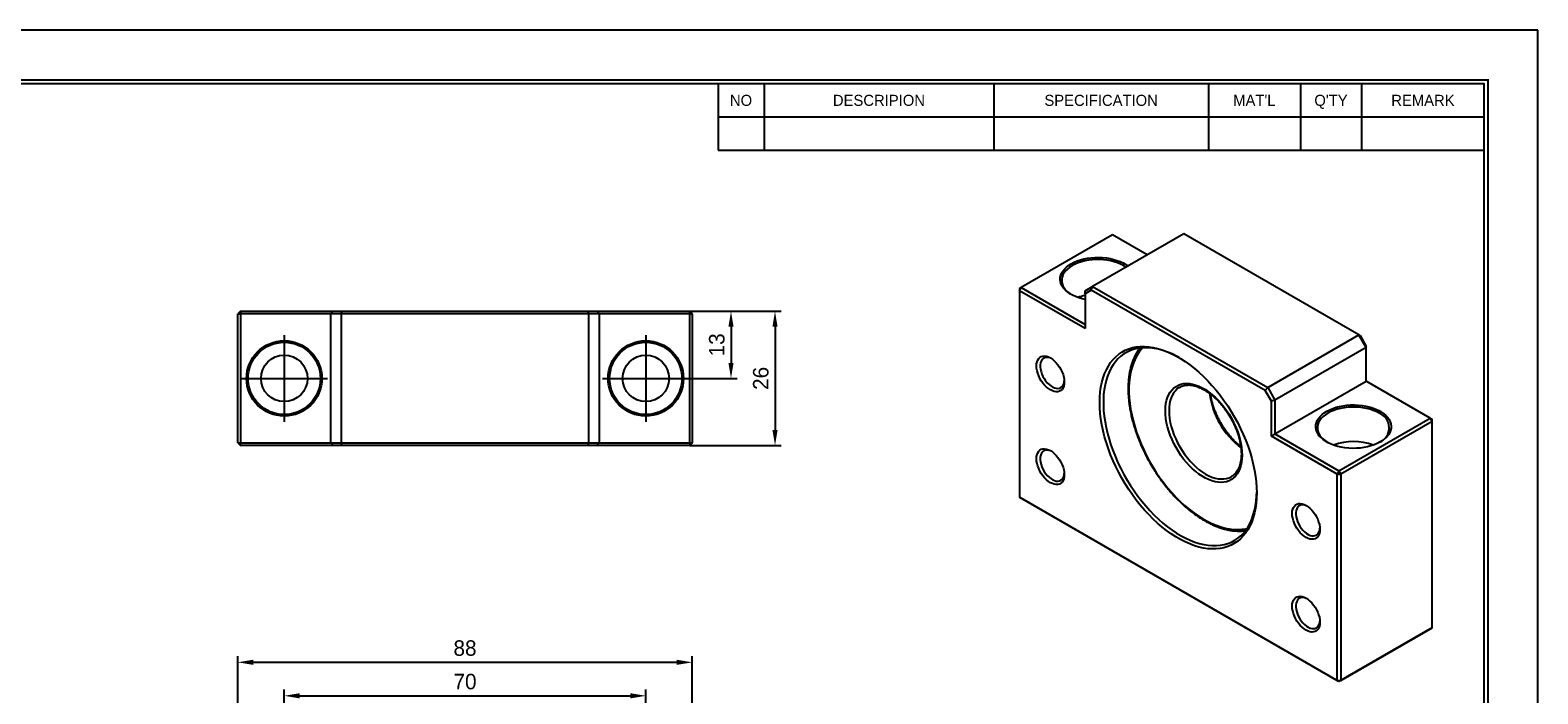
# Model space of a CAD drawing. Header units: millimetres. Extents: x 0 to 441, y 0 to 312.
# Tile 3 of 3: x 149 to 441, y 183 to 312. Entities that reach past the tile are written whole.
import ezdxf
from ezdxf.enums import TextEntityAlignment as Align

# ---------------------------------------------------------------- set-up
doc = ezdxf.new("R2010")
doc.units = ezdxf.units.MM
doc.linetypes.add('CENTER', pattern=[50.8, 31.75, -6.35, 6.35, -6.35])
doc.layers.get('DEFPOINTS').update_dxf_attribs({"linetype": 'CONTINUOUS'})
for name, color, linetype in [('center', 1, 'CENTER'), ('L1', 7, 'CONTINUOUS'), ('OUTLINE', 7, 'CONTINUOUS')]:
    doc.layers.add(name, color=color, linetype=linetype)
doc.dimstyles.get("Standard").update_dxf_attribs({"dimtxt": 3, "dimasz": 3, "dimexe": 1.2, "dimexo": 0, "dimgap": 1.2, "dimtad": 1, "dimdec": 3, "dimzin": 11, "dimdsep": 46, "dimtxsty": 'Standard', "dimcen": 0, "dimclrd": 5, "dimclre": 5, "dimclrt": 3, "dimadec": 0, "dimazin": 0, "dimtfac": 0.6, "dimtdec": 3, "dimtmove": 0, "dimatfit": 3, "dimfxl": 0, "dimtolj": 1, "dimtzin": 11, "dimarcsym": 0})

# ---------------------------------------------------------------- blocks, each defined once
blk = doc.blocks.new('표제란')
at = {"layer": 'L1', "color": 0}
for p, q in [((297, 210), (0, 210)), ((297, 0), (297, 210))]:
    blk.add_line(p, q, dxfattribs=at)
at = {"layer": 'L1'}
for p, q in [((190, 203), (190, 194.34)), ((196, 203), (196, 194.34)), ((226, 203), (226, 194.34)), ((254, 203), (254, 194.34)), ((266, 203), (266, 194.34)), ((274, 203), (274, 194.34)), ((190, 198.67), (290, 198.67)), ((190, 194.34), (290, 194.34))]:
    blk.add_line(p, q, dxfattribs=at)
at = {"layer": 'L1', "const_width": 0.25}
blk.add_lwpolyline([(290.5, 6.5), (290.5, 203.5), (10, 203.5), (10, 6.5)], close=True, dxfattribs=at)
at = {"layer": 'L1'}
blk.add_lwpolyline([(290, 7), (290, 203), (10.5, 203), (10.5, 7)], close=True, dxfattribs=at)
for s, p in [('NO', (193, 200.83)), ('DESCRIPION', (211, 200.83)), ('SPECIFICATION', (240, 200.83)), ("MAT'L", (260, 200.83)), ("Q'TY", (270, 200.83)), ('REMARK', (282, 200.83))]:
    blk.add_text(s, height=1.444, dxfattribs=at).set_placement(p, align=Align.MIDDLE_CENTER)
for tag, p in [('필렛', (179.25, 10.9)), ('모따기', (179.25, 8.3))]:
    blk.add_attdef(tag, text='', height=1.15, dxfattribs=at).set_placement(p, align=Align.MIDDLE_LEFT)
at = {"layer": 'OUTLINE', "ltscale": 0.5}
for tag, p, height in [('TITLE', (237.17, 24.41), 2.5), ('도번', (251.18, 15.64), 2.5), ('SCALE', (253.78, 9.55), 1.2), ('DATE', (277.02, 9.51), 1.2)]:
    blk.add_attdef(tag, p, '', height=height, dxfattribs=at)
blk = doc.blocks.new('*D22')
at = {"layer": 'DEFPOINTS', "color": 0}
for p in [(276.36, 257.05), (275.16, 244.05), (284.36, 244.05)]:
    blk.add_point(p, dxfattribs=at)
at = {"layer": 'OUTLINE', "color": 5, "lineweight": -2}
for p, q in [((276.36, 257.05), (285.56, 257.05)), ((284.36, 254.05), (284.36, 247.05)), ((275.16, 244.05), (285.56, 244.05))]:
    blk.add_line(p, q, dxfattribs=at)
at = {"layer": 'OUTLINE', "color": 5}
for points in [[(283.86, 254.05), (284.86, 254.05), (284.36, 257.05)], [(283.86, 247.05), (284.86, 247.05), (284.36, 244.05)]]:
    blk.add_solid(points, dxfattribs=at)
at = {"layer": 'OUTLINE', "color": 3, "insert": (281.62, 250.55), "char_height": 3, "attachment_point": 5, "rotation": 90}
blk.add_mtext('\\A1;13', dxfattribs=at)
blk = doc.blocks.new('*D23')
at = {"layer": 'DEFPOINTS', "color": 0}
for p in [(276.36, 257.05), (276.36, 231.05), (292.88, 231.05)]:
    blk.add_point(p, dxfattribs=at)
at = {"layer": 'OUTLINE', "color": 5, "lineweight": -2}
for p, q in [((276.36, 257.05), (294.08, 257.05)), ((292.88, 254.05), (292.88, 234.05)), ((276.36, 231.05), (294.08, 231.05))]:
    blk.add_line(p, q, dxfattribs=at)
at = {"layer": 'OUTLINE', "color": 5}
for points in [[(292.38, 254.05), (293.38, 254.05), (292.88, 257.05)], [(292.38, 234.05), (293.38, 234.05), (292.88, 231.05)]]:
    blk.add_solid(points, dxfattribs=at)
at = {"layer": 'OUTLINE', "color": 3, "insert": (290.14, 244.05), "char_height": 3, "attachment_point": 5, "rotation": 90}
blk.add_mtext('\\A1;26', dxfattribs=at)
blk = doc.blocks.new('*D25')
at = {"layer": 'DEFPOINTS', "color": 0}
for p in [(267.86, 182.55), (197.86, 159.82), (267.86, 159.82)]:
    blk.add_point(p, dxfattribs=at)
at = {"layer": 'OUTLINE', "color": 5, "lineweight": -2}
for p, q in [((197.86, 159.82), (197.86, 183.75)), ((200.86, 182.55), (264.86, 182.55)), ((267.86, 159.82), (267.86, 183.75))]:
    blk.add_line(p, q, dxfattribs=at)
at = {"layer": 'OUTLINE', "color": 5}
for points in [[(200.86, 183.05), (200.86, 182.05), (197.86, 182.55)], [(264.86, 183.05), (264.86, 182.05), (267.86, 182.55)]]:
    blk.add_solid(points, dxfattribs=at)
at = {"layer": 'OUTLINE', "color": 3, "insert": (232.86, 185.29), "char_height": 3, "attachment_point": 5}
blk.add_mtext('\\A1;70', dxfattribs=at)
blk = doc.blocks.new('*D26')
at = {"layer": 'DEFPOINTS', "color": 0}
for p in [(276.86, 189.04), (188.86, 158.32), (276.86, 158.32)]:
    blk.add_point(p, dxfattribs=at)
at = {"layer": 'OUTLINE', "color": 5, "lineweight": -2}
for p, q in [((188.86, 158.32), (188.86, 190.24)), ((276.86, 158.32), (276.86, 190.24)), ((191.86, 189.04), (273.86, 189.04))]:
    blk.add_line(p, q, dxfattribs=at)
at = {"layer": 'OUTLINE', "color": 5}
for points in [[(191.86, 189.54), (191.86, 188.54), (188.86, 189.04)], [(273.86, 189.54), (273.86, 188.54), (276.86, 189.04)]]:
    blk.add_solid(points, dxfattribs=at)
at = {"layer": 'OUTLINE', "color": 3, "insert": (232.86, 191.78), "char_height": 3, "attachment_point": 5}
blk.add_mtext('\\A1;88', dxfattribs=at)

msp = doc.modelspace()

# ---------------------------------------------------------------- linework, layer by layer
at = {"layer": 'center'}
for p, q in [((197.8603, 252.4423), (197.8603, 235.6523)), ((267.8603, 252.4423), (267.8603, 235.6523)), ((189.4653, 244.0473), (206.2553, 244.0473)), ((259.4653, 244.0473), (276.2553, 244.0473))]:
    msp.add_line(p, q, dxfattribs=at)
at = {"layer": 'OUTLINE'}
for p, q in [((358.2198, 271.8549), (340.5421, 261.6498)), ((372.0083, 272.0603), (354.3307, 261.8552)), ((364.9361, 267.9776), (358.2198, 271.8549)), ((405.9495, 252.4665), (372.0083, 272.0603)), ((340.1885, 261.0374), (340.5421, 261.6498)), ((340.1885, 261.4456), (340.5421, 261.6498)), ((340.1885, 261.4456), (340.1885, 261.0374)), ((340.1885, 261.0374), (340.1885, 221.0269)), ((352.9165, 253.6897), (340.1885, 261.0374)), ((340.5421, 261.6498), (352.9165, 254.5062)), ((352.9165, 261.0385), (354.3307, 261.8552)), ((354.1236, 261.1583), (352.9165, 260.4612)), ((352.9165, 260.4612), (352.9165, 261.0385)), ((352.9165, 260.4612), (352.9165, 253.6897)), ((354.1236, 261.1583), (354.3307, 261.8552)), ((387.7718, 241.7336), (354.1236, 261.1583)), ((354.3307, 261.8552), (388.2718, 242.2614)), ((189.3603, 257.0473), (188.8603, 256.5473)), ((189.3603, 257.0473), (189.3603, 256.5473)), ((189.3603, 257.0473), (207.3603, 257.0473)), ((207.3603, 257.0473), (206.8603, 256.5473)), ((207.3603, 257.0473), (209.0674, 257.0473)), ((208.8603, 256.5473), (209.0674, 257.0473)), ((209.0674, 257.0473), (256.6532, 257.0473)), ((256.8603, 256.5473), (256.6532, 257.0473)), ((256.6532, 257.0473), (258.3603, 257.0473)), ((258.8603, 256.5473), (258.3603, 257.0473)), ((258.3603, 257.0473), (276.3603, 257.0473)), ((276.3603, 256.5473), (276.3603, 257.0473)), ((276.8603, 256.5473), (276.3603, 257.0473)), ((188.8603, 256.5473), (189.3603, 256.5473)), ((188.8603, 231.5473), (188.8603, 256.5473)), ((206.8603, 256.5473), (189.3603, 256.5473)), ((189.3603, 256.5473), (189.3603, 231.5473)), ((206.8603, 231.5473), (206.8603, 256.5473)), ((208.8603, 256.5473), (206.8603, 256.5473)), ((208.8603, 256.5473), (208.8603, 231.5473)), ((256.8603, 256.5473), (208.8603, 256.5473)), ((258.8603, 256.5473), (256.8603, 256.5473)), ((256.8603, 231.5473), (256.8603, 256.5473)), ((258.8603, 256.5473), (258.8603, 231.5473)), ((276.3603, 256.5473), (258.8603, 256.5473)), ((276.3603, 231.5473), (276.3603, 256.5473)), ((276.3603, 256.5473), (276.8603, 256.5473)), ((276.8603, 256.5473), (276.8603, 231.5473)), ((388.2718, 242.2614), (405.9495, 252.4665)), ((407.3637, 250.017), (405.9495, 252.4665)), ((405.9495, 252.4665), (406.1566, 252.3469)), ((406.1566, 252.3469), (407.3637, 250.2561)), ((407.3637, 250.017), (389.686, 239.8119)), ((407.3637, 250.017), (407.3637, 250.2561)), ((407.3637, 243.4847), (407.3637, 250.017)), ((389.686, 233.2796), (407.3637, 243.4847)), ((419.738, 236.3411), (407.3637, 243.4847)), ((387.7718, 241.7336), (388.2718, 242.2614)), ((388.9789, 239.6428), (387.7718, 241.7336)), ((388.2718, 242.2614), (389.686, 239.8119)), ((389.686, 239.8119), (388.9789, 239.6428)), ((388.9789, 232.8713), (388.9789, 239.6428)), ((389.686, 239.8119), (389.686, 233.2796)), ((402.0604, 226.136), (419.738, 236.3411)), ((420.0916, 235.7288), (402.4139, 225.5237)), ((419.738, 236.3411), (420.0916, 235.7288)), ((419.738, 236.3411), (420.0916, 236.137)), ((420.0916, 235.7288), (420.0916, 236.137)), ((420.0916, 195.7183), (420.0916, 235.7288)), ((188.8603, 231.5473), (189.3603, 231.5473)), ((188.8603, 231.5473), (189.3603, 231.0473)), ((189.3603, 231.5473), (206.8603, 231.5473)), ((189.3603, 231.0473), (189.3603, 231.5473)), ((207.3603, 231.0473), (189.3603, 231.0473)), ((206.8603, 231.5473), (208.8603, 231.5473)), ((207.3603, 231.0473), (206.8603, 231.5473)), ((209.0674, 231.0473), (207.3603, 231.0473)), ((208.8603, 231.5473), (256.8603, 231.5473)), ((209.0674, 231.0473), (208.8603, 231.5473)), ((256.6532, 231.0473), (209.0674, 231.0473)), ((256.6532, 231.0473), (256.8603, 231.5473)), ((258.3603, 231.0473), (256.6532, 231.0473)), ((256.8603, 231.5473), (258.8603, 231.5473)), ((258.8603, 231.5473), (258.3603, 231.0473)), ((276.3603, 231.0473), (258.3603, 231.0473)), ((258.8603, 231.5473), (276.3603, 231.5473)), ((276.3603, 231.5473), (276.8603, 231.5473)), ((276.3603, 231.5473), (276.3603, 231.0473)), ((276.3603, 231.0473), (276.8603, 231.5473)), ((389.686, 233.2796), (388.9789, 232.8713)), ((401.7068, 225.5237), (388.9789, 232.8713)), ((389.686, 233.2796), (402.0604, 226.136)), ((402.0604, 226.136), (401.7068, 225.5237)), ((401.7068, 185.5132), (401.7068, 225.5237)), ((401.7068, 225.5237), (402.4139, 225.5237)), ((402.0604, 226.136), (402.4139, 225.5237)), ((402.4139, 225.5237), (402.4139, 185.5132)), ((340.1885, 221.0269), (401.7068, 185.5132)), ((340.5421, 220.8227), (340.1885, 221.0269)), ((402.0604, 185.309), (340.5421, 220.8227)), ((402.4139, 185.5132), (420.0916, 195.7183)), ((420.0916, 195.7183), (419.738, 195.5141)), ((419.738, 195.5141), (402.0604, 185.309)), ((401.7068, 185.5132), (402.4139, 185.5132)), ((402.0604, 185.309), (401.7068, 185.5132)), ((402.4139, 185.5132), (402.0604, 185.309))]:
    msp.add_line(p, q, dxfattribs=at)
at = {"layer": 'OUTLINE', "flags": 128}
for points in [[(352.9165, 259.318), (352.3435, 259.4533), (351.6881, 259.6509), (351.0706, 259.8858), (350.4975, 260.1556), (349.9746, 260.4575), (349.5073, 260.7883), (349.1004, 261.1447), (348.758, 261.5231), (348.4837, 261.9196), (348.2803, 262.33), (348.1498, 262.7502), (348.0937, 263.1758), (348.1124, 263.6026), (348.2058, 264.0261), (348.373, 264.4419), (348.6122, 264.8458), (348.9209, 265.2338), (349.296, 265.6016), (349.7337, 265.9457), (350.2294, 266.2625), (350.7781, 266.5487), (351.3742, 266.8013), (352.0115, 267.0179), (352.6834, 267.1961), (353.3831, 267.3342), (354.1035, 267.4307), (354.837, 267.4846), (355.5763, 267.4954), (356.3136, 267.463), (357.0415, 267.3877), (357.7524, 267.2703), (358.4391, 267.1119), (359.0946, 266.9143), (359.712, 266.6794), (360.2851, 266.4096), (360.808, 266.1077), (361.2107, 265.8269)], [(360.8102, 265.5957), (360.3411, 265.8951), (359.7966, 266.1781), (359.2038, 266.4267), (358.5693, 266.6382), (357.8999, 266.8102), (357.2031, 266.941), (356.4864, 267.0289), (355.7577, 267.0731), (355.025, 267.0731), (354.2963, 267.0289), (353.5796, 266.941), (352.8828, 266.8102), (352.2134, 266.6382), (351.5789, 266.4267), (350.9861, 266.1781), (350.4416, 265.8951), (349.9513, 265.5807), (349.5206, 265.2385), (349.1543, 264.8722), (348.8563, 264.4858), (348.6298, 264.0835), (348.4775, 263.6698), (348.4009, 263.2491), (348.4009, 262.8261), (348.4775, 262.4055), (348.6298, 261.9917), (348.8563, 261.5895), (349.1543, 261.203), (349.5206, 260.8367), (349.9513, 260.4945), (350.3369, 260.2419)], [(348.8859, 243.3601), (348.8586, 242.9343), (348.7771, 242.5488), (348.6431, 242.2113), (348.4594, 241.9288), (348.2296, 241.707), (347.9586, 241.5505), (347.6516, 241.4624), (347.3152, 241.4445), (346.956, 241.4971), (346.5813, 241.6193), (346.1989, 241.8084), (345.8165, 242.0608), (345.4419, 242.3711), (345.0827, 242.7332), (344.7462, 243.1396), (344.4393, 243.5821), (344.1682, 244.0517), (343.9385, 244.5387), (343.7548, 245.0333), (343.6208, 245.5255), (343.5393, 246.0051), (343.5119, 246.4625), (343.5393, 246.8883), (343.6208, 247.2738), (343.7548, 247.6113), (343.9385, 247.8937), (344.1682, 248.1155), (344.4393, 248.2721), (344.7462, 248.3602), (345.0827, 248.3781), (345.4419, 248.3255), (345.8165, 248.2033), (346.1989, 248.0141), (346.5813, 247.7618), (346.956, 247.4514), (347.3152, 247.0894), (347.6516, 246.6829), (347.9586, 246.2405), (348.2296, 245.7709), (348.4594, 245.2839), (348.6431, 244.7893), (348.7771, 244.2971), (348.8586, 243.8175), (348.8859, 243.3601)], [(386.1505, 221.8478), (386.1238, 220.8232), (386.0438, 219.833), (385.9107, 218.8807), (385.7251, 217.9697), (385.4876, 217.1032), (385.1991, 216.2841), (384.8604, 215.5154), (384.473, 214.7998), (384.0379, 214.1397), (383.557, 213.5376), (383.0317, 212.9954), (382.464, 212.5152), (381.8558, 212.0986), (381.2093, 211.7471), (380.5268, 211.4619), (379.8106, 211.244), (379.0633, 211.0941), (378.2875, 211.0129), (377.4859, 211.0005), (376.6613, 211.0571), (375.8167, 211.1824), (374.9549, 211.376), (374.0791, 211.6372), (373.1923, 211.9651), (372.2976, 212.3586), (371.3982, 212.8162), (370.4972, 213.3363), (369.5977, 213.9172), (368.703, 214.5567), (367.8162, 215.2527), (366.9404, 216.0027), (366.0787, 216.804), (365.234, 217.6539), (364.4095, 218.5494), (363.6079, 219.4872), (362.8321, 220.4642), (362.0848, 221.4769), (361.3686, 222.5217), (360.686, 223.5949), (360.0396, 224.6929), (359.4314, 225.8117), (358.8637, 226.9473), (358.3384, 228.0959), (357.8574, 229.2534), (357.4224, 230.4157), (357.0349, 231.5787), (356.6963, 232.7384), (356.4077, 233.8907), (356.1702, 235.0314), (355.9846, 236.1567), (355.8516, 237.2626), (355.7716, 238.3451), (355.7449, 239.4005), (355.7716, 240.4251), (355.8516, 241.4153), (355.9846, 242.3676), (356.1702, 243.2786), (356.4077, 244.1451), (356.6963, 244.9642), (357.0349, 245.7329), (357.4224, 246.4485), (357.8574, 247.1086), (358.3384, 247.7107), (358.8637, 248.2529), (359.4314, 248.7331), (360.0396, 249.1497), (360.686, 249.5012), (361.3686, 249.7864), (362.0848, 250.0043), (362.8321, 250.1542), (363.6079, 250.2354), (364.4095, 250.2477), (365.234, 250.1912), (366.0787, 250.0659), (366.9404, 249.8723), (367.8162, 249.6111), (368.703, 249.2832), (369.5977, 248.8897), (370.4972, 248.4321), (371.3982, 247.912), (372.2976, 247.3311), (373.1923, 246.6916), (374.0791, 245.9956), (374.9549, 245.2456), (375.8167, 244.4442), (376.6613, 243.5944), (377.4859, 242.6989), (378.2875, 241.7611), (379.0633, 240.7841), (379.8106, 239.7714), (380.5268, 238.7266), (381.2093, 237.6534), (381.8558, 236.5554), (382.464, 235.4366), (383.0317, 234.301), (383.557, 233.1524), (384.0379, 231.9949), (384.473, 230.8326), (384.8604, 229.6696), (385.1991, 228.5099), (385.4876, 227.3576), (385.7251, 226.2169), (385.9107, 225.0916), (386.0438, 223.9857), (386.1238, 222.9032), (386.1505, 221.8478)], [(371.1279, 248.0745), (370.635, 248.3429), (369.7491, 248.7777), (368.8687, 249.1482), (367.997, 249.4532), (367.1371, 249.6915), (366.2921, 249.8622), (365.4651, 249.9648), (364.659, 249.999), (363.8766, 249.9644), (363.1208, 249.8614), (362.3943, 249.6903), (361.6997, 249.4516), (361.0395, 249.1463), (360.416, 248.7753), (359.8314, 248.3402), (359.2879, 247.8423), (358.7875, 247.2836), (358.3318, 246.6659), (357.9225, 245.9916), (357.5612, 245.2629), (357.249, 244.4826), (356.9871, 243.6534), (356.7765, 242.7783), (356.6178, 241.8605), (356.5118, 240.9031), (356.4586, 239.9097), (356.4586, 238.8837), (356.5118, 237.8289), (356.6178, 236.7491), (356.7765, 235.6481), (356.9871, 234.5298), (357.249, 233.3982), (357.5612, 232.2575), (357.9225, 231.1117), (358.3318, 229.9648), (358.7875, 228.821), (359.2879, 227.6844), (359.8314, 226.5591), (360.416, 225.449), (361.0395, 224.3582), (361.6997, 223.2906), (362.3943, 222.2499), (363.1208, 221.24), (363.8766, 220.2643), (364.659, 219.3265), (365.4651, 218.4299), (366.2921, 217.5776), (367.1371, 216.7728), (367.997, 216.0183), (368.8687, 215.3168), (369.7491, 214.6709), (370.635, 214.0828), (371.5234, 213.5546), (372.4109, 213.0882), (373.2945, 212.6854), (374.1709, 212.3475), (375.0371, 212.0758), (375.8899, 211.8712), (376.7263, 211.7344), (377.5432, 211.666), (378.3378, 211.6662), (379.1072, 211.735), (379.8487, 211.8722), (380.5596, 212.0772), (381.2373, 212.3493), (381.8795, 212.6876), (382.4838, 213.0908), (383.048, 213.5575), (383.5702, 214.086), (384.0485, 214.6745), (384.4812, 215.3208), (384.8667, 216.0226), (385.2036, 216.7774), (385.4908, 217.5825), (385.7271, 218.4351), (385.9118, 219.3319), (386.0443, 220.27), (386.1239, 221.2458), (386.1494, 222.0537)], [(364.0622, 249.979), (363.7685, 249.6501), (363.3071, 249.0456), (362.8926, 248.3831), (362.5264, 247.6652), (362.21, 246.8945), (361.9445, 246.074), (361.7309, 245.2066), (361.57, 244.2955), (361.4624, 243.3443), (361.4085, 242.3563), (361.4085, 241.3354), (361.4624, 240.2852), (361.57, 239.2097), (361.7309, 238.1129), (361.9445, 236.9989), (362.21, 235.8718), (362.5264, 234.7358), (362.8926, 233.5952), (363.3071, 232.4541), (363.7685, 231.3168), (364.275, 230.1876), (364.8247, 229.0706), (365.4156, 227.9701), (366.0456, 226.89), (366.7121, 225.8345), (367.4129, 224.8074), (368.1452, 223.8126), (368.9063, 222.8538), (369.6935, 221.9345), (370.5037, 221.0581), (371.334, 220.228), (372.1813, 219.4472), (373.0424, 218.7186), (373.9141, 218.0449), (374.7932, 217.4286), (375.6764, 216.872), (376.5604, 216.3773), (377.4419, 215.9461), (378.3178, 215.5802), (379.1846, 215.2809), (380.0391, 215.0493), (380.8783, 214.8863), (381.699, 214.7924), (382.498, 214.7681), (383.2725, 214.8134), (384.0196, 214.9281), (384.2653, 214.9825)], [(346.3824, 247.901), (346.2849, 247.9467), (345.9342, 248.0706), (345.5979, 248.1253), (345.2841, 248.1094), (345, 248.0233), (344.7523, 247.8691), (344.5467, 247.6503), (344.3882, 247.3721), (344.2804, 247.041), (344.2259, 246.6648), (344.2259, 246.2522), (344.2804, 245.8131), (344.3882, 245.3575), (344.5467, 244.8963), (344.7523, 244.4402), (345, 244), (345.2841, 243.5859), (345.5979, 243.2076), (345.9342, 242.8741), (346.2849, 242.5931), (346.6419, 242.3712), (346.9968, 242.2136), (347.3412, 242.1241), (347.6672, 242.1046), (347.9671, 242.1558), (348.2338, 242.2763), (348.4611, 242.4633), (348.6437, 242.7125), (348.7772, 243.0181), (348.8586, 243.3728), (348.8797, 243.575)], [(383.322, 229.1954), (383.2953, 228.4838), (383.2152, 227.8081), (383.0825, 227.1734), (382.8979, 226.584), (382.6629, 226.0444), (382.3792, 225.5584), (382.0488, 225.1294), (381.674, 224.7606), (381.2577, 224.4547), (380.8027, 224.2138), (380.3123, 224.0397), (379.7902, 223.9336), (379.24, 223.8963), (378.6657, 223.928), (378.0715, 224.0286), (377.4616, 224.1973), (376.8405, 224.4329), (376.2125, 224.7337), (375.5823, 225.0975), (374.9544, 225.5218), (374.3332, 226.0033), (373.7233, 226.5388), (373.1291, 227.1243), (372.5548, 227.7556), (372.0046, 228.4281), (371.4825, 229.137), (370.9922, 229.8773), (370.5372, 230.6435), (370.1208, 231.4302), (369.7461, 232.2316), (369.4156, 233.0421), (369.1319, 233.8557), (368.8969, 234.6666), (368.7124, 235.469), (368.5796, 236.2571), (368.4995, 237.0252), (368.4728, 237.7677), (368.4995, 238.4794), (368.5796, 239.155), (368.7124, 239.7898), (368.8969, 240.3791), (369.1319, 240.9187), (369.4156, 241.4048), (369.7461, 241.8337), (370.1208, 242.2025), (370.5372, 242.5084), (370.9922, 242.7493), (371.4825, 242.9235), (372.0046, 243.0296), (372.5548, 243.0669), (373.1291, 243.0351), (373.7233, 242.9345), (374.3332, 242.7658), (374.9544, 242.5302), (375.5823, 242.2294), (376.2125, 241.8656), (376.8405, 241.4414), (377.4616, 240.9598), (378.0715, 240.4244), (378.6657, 239.8389), (379.24, 239.2076), (379.7902, 238.5351), (380.3123, 237.8261), (380.8027, 237.0859), (381.2577, 236.3196), (381.674, 235.533), (382.0488, 234.7315), (382.3792, 233.9211), (382.6629, 233.1074), (382.8979, 232.2965), (383.0825, 231.4941), (383.2152, 230.706), (383.2953, 229.938), (383.322, 229.1954)], [(371.1927, 242.3115), (370.8342, 242.0613), (370.4587, 241.713), (370.1273, 241.3035), (369.8424, 240.8361), (369.6063, 240.3143), (369.4208, 239.742), (369.2873, 239.1236), (369.2068, 238.4638), (369.1799, 237.7677), (369.2068, 237.0405), (369.2873, 236.2878), (369.4208, 235.5153), (369.6063, 234.7288), (369.8424, 233.9344), (370.1273, 233.1381), (370.4587, 232.346), (370.8342, 231.5641), (371.251, 230.7983), (371.7058, 230.0545), (372.1952, 229.3383), (372.7154, 228.6552), (373.2626, 228.0104), (373.8325, 227.4088), (374.4208, 226.855), (375.0231, 226.3532), (375.6347, 225.9071), (376.251, 225.5203), (376.8673, 225.1956), (377.4789, 224.9355), (378.0811, 224.742), (378.6694, 224.6166), (379.2393, 224.5602), (379.7865, 224.5732), (380.3068, 224.6556), (380.7962, 224.8067), (381.2506, 225.0252)], [(371.2514, 242.3462), (371.251, 242.3459), (371.1927, 242.3115)], [(410.0507, 231.7284), (409.502, 231.4422), (408.9059, 231.1896), (408.2687, 230.973), (407.5967, 230.7948), (406.897, 230.6567), (406.1767, 230.5602), (405.4431, 230.5063), (404.7039, 230.4955), (403.9665, 230.5279), (403.2387, 230.6032), (402.5277, 230.7206), (401.841, 230.879), (401.1855, 231.0766), (400.5681, 231.3115), (399.995, 231.5813), (399.4721, 231.8832), (399.0048, 232.214), (398.5979, 232.5705), (398.2555, 232.9488), (397.9812, 233.3453), (397.7778, 233.7557), (397.6473, 234.1759), (397.5911, 234.6016), (397.6099, 235.0283), (397.7033, 235.4518), (397.8705, 235.8676), (398.1096, 236.2716), (398.4184, 236.6595), (398.7935, 237.0274), (399.2312, 237.3714), (399.7269, 237.6882), (400.2756, 237.9744), (400.8717, 238.227), (401.5089, 238.4436), (402.1809, 238.6218), (402.8806, 238.7599), (403.6009, 238.8564), (404.3345, 238.9103), (405.0737, 238.9212), (405.8111, 238.8887), (406.539, 238.8134), (407.2499, 238.696), (407.9366, 238.5376), (408.5921, 238.34), (409.2095, 238.1051), (409.7826, 237.8353), (410.3055, 237.5334), (410.7728, 237.2026), (411.1797, 236.8462), (411.5221, 236.4678), (411.7964, 236.0713), (411.9998, 235.6609), (412.1303, 235.2407), (412.1865, 234.8151), (412.1677, 234.3883), (412.0743, 233.9648), (411.9071, 233.549), (411.668, 233.1451), (411.3592, 232.7571), (410.9841, 232.3893), (410.5464, 232.0452), (410.0507, 231.7284)], [(409.8385, 237.3208), (409.294, 237.6038), (408.7013, 237.8524), (408.0667, 238.0639), (407.3974, 238.236), (406.7005, 238.3667), (405.9838, 238.4546), (405.2552, 238.4988), (404.5224, 238.4988), (403.7938, 238.4546), (403.0771, 238.3667), (402.3802, 238.236), (401.7109, 238.0639), (401.0763, 237.8524), (400.4836, 237.6038), (399.9391, 237.3208), (399.4488, 237.0064), (399.0181, 236.6642), (398.6518, 236.2979), (398.3537, 235.9115), (398.1273, 235.5092), (397.975, 235.0955), (397.8984, 234.6748), (397.8984, 234.2519), (397.975, 233.8312), (398.1273, 233.4175), (398.3537, 233.0152), (398.6518, 232.6288), (399.0181, 232.2625), (399.4488, 231.9203), (399.8344, 231.6676)], [(348.8859, 225.3962), (348.8586, 224.9704), (348.7771, 224.5849), (348.6431, 224.2474), (348.4594, 223.9649), (348.2296, 223.7432), (347.9586, 223.5866), (347.6516, 223.4985), (347.3152, 223.4806), (346.956, 223.5332), (346.5813, 223.6554), (346.1989, 223.8445), (345.8165, 224.0969), (345.4419, 224.4072), (345.0827, 224.7693), (344.7462, 225.1757), (344.4393, 225.6182), (344.1682, 226.0878), (343.9385, 226.5748), (343.7548, 227.0694), (343.6208, 227.5616), (343.5393, 228.0412), (343.5119, 228.4986), (343.5393, 228.9244), (343.6208, 229.3099), (343.7548, 229.6474), (343.9385, 229.9299), (344.1682, 230.1516), (344.4393, 230.3082), (344.7462, 230.3963), (345.0827, 230.4142), (345.4419, 230.3616), (345.8165, 230.2394), (346.1989, 230.0502), (346.5813, 229.7979), (346.956, 229.4875), (347.3152, 229.1255), (347.6516, 228.719), (347.9586, 228.2766), (348.2296, 227.807), (348.4594, 227.32), (348.6431, 226.8254), (348.7771, 226.3332), (348.8586, 225.8536), (348.8859, 225.3962)], [(346.3824, 229.9371), (346.2849, 229.9828), (345.9342, 230.1067), (345.5979, 230.1614), (345.2841, 230.1455), (345, 230.0594), (344.7523, 229.9052), (344.5467, 229.6864), (344.3882, 229.4082), (344.2804, 229.0771), (344.2259, 228.7009), (344.2259, 228.2883), (344.2804, 227.8492), (344.3882, 227.3936), (344.5467, 226.9324), (344.7523, 226.4763), (345, 226.0361), (345.2841, 225.622), (345.5979, 225.2437), (345.9342, 224.9102), (346.2849, 224.6292), (346.6419, 224.4073), (346.9968, 224.2497), (347.3412, 224.1602), (347.6672, 224.1407), (347.9671, 224.1919), (348.2338, 224.3124), (348.4611, 224.4994), (348.6437, 224.7487), (348.7772, 225.0542), (348.8586, 225.4089), (348.8797, 225.6111)], [(381.2506, 225.0252), (381.251, 225.0254), (381.3479, 225.0836)], [(398.3834, 214.7858), (398.3561, 214.36), (398.2746, 213.9745), (398.1406, 213.637), (397.9569, 213.3545), (397.7271, 213.1328), (397.456, 212.9762), (397.1491, 212.8881), (396.8126, 212.8702), (396.4534, 212.9228), (396.0788, 213.045), (395.6964, 213.2341), (395.314, 213.4865), (394.9394, 213.7969), (394.5802, 214.1589), (394.2437, 214.5653), (393.9368, 215.0078), (393.6657, 215.4774), (393.436, 215.9644), (393.2522, 216.459), (393.1182, 216.9512), (393.0368, 217.4308), (393.0094, 217.8882), (393.0368, 218.314), (393.1182, 218.6995), (393.2522, 219.037), (393.436, 219.3195), (393.6657, 219.5412), (393.9368, 219.6978), (394.2437, 219.7859), (394.5802, 219.8038), (394.9394, 219.7512), (395.314, 219.629), (395.6964, 219.4399), (396.0788, 219.1875), (396.4534, 218.8772), (396.8126, 218.5151), (397.1491, 218.1087), (397.456, 217.6662), (397.7271, 217.1966), (397.9569, 216.7096), (398.1406, 216.215), (398.2746, 215.7228), (398.3561, 215.2432), (398.3834, 214.7858)], [(395.8798, 219.3267), (395.7824, 219.3724), (395.4316, 219.4963), (395.0954, 219.551), (394.7816, 219.5351), (394.4975, 219.449), (394.2497, 219.2948), (394.0442, 219.076), (393.8857, 218.7978), (393.7779, 218.4667), (393.7234, 218.0905), (393.7234, 217.678), (393.7779, 217.2388), (393.8857, 216.7832), (394.0442, 216.322), (394.2497, 215.8659), (394.4975, 215.4257), (394.7816, 215.0116), (395.0954, 214.6333), (395.4316, 214.2998), (395.7824, 214.0188), (396.1393, 213.7969), (396.4942, 213.6393), (396.8387, 213.5498), (397.1647, 213.5304), (397.4646, 213.5815), (397.7313, 213.702), (397.9586, 213.8891), (398.1411, 214.1383), (398.2747, 214.4438), (398.3561, 214.7985), (398.3772, 215.0007)], [(398.3834, 196.8219), (398.3561, 196.3961), (398.2746, 196.0106), (398.1406, 195.6731), (397.9569, 195.3906), (397.7271, 195.1689), (397.456, 195.0123), (397.1491, 194.9242), (396.8126, 194.9063), (396.4534, 194.9589), (396.0788, 195.0811), (395.6964, 195.2703), (395.314, 195.5226), (394.9394, 195.833), (394.5802, 196.195), (394.2437, 196.6014), (393.9368, 197.0439), (393.6657, 197.5135), (393.436, 198.0005), (393.2522, 198.4951), (393.1182, 198.9873), (393.0368, 199.4669), (393.0094, 199.9243), (393.0368, 200.3501), (393.1182, 200.7356), (393.2522, 201.0731), (393.436, 201.3556), (393.6657, 201.5773), (393.9368, 201.7339), (394.2437, 201.822), (394.5802, 201.8399), (394.9394, 201.7873), (395.314, 201.6651), (395.6964, 201.476), (396.0788, 201.2236), (396.4534, 200.9133), (396.8126, 200.5512), (397.1491, 200.1448), (397.456, 199.7023), (397.7271, 199.2327), (397.9569, 198.7457), (398.1406, 198.2511), (398.2746, 197.7589), (398.3561, 197.2793), (398.3834, 196.8219)], [(395.8798, 201.3628), (395.7824, 201.4085), (395.4316, 201.5324), (395.0954, 201.5871), (394.7816, 201.5712), (394.4975, 201.4851), (394.2497, 201.3309), (394.0442, 201.1121), (393.8857, 200.8339), (393.7779, 200.5028), (393.7234, 200.1266), (393.7234, 199.7141), (393.7779, 199.2749), (393.8857, 198.8193), (394.0442, 198.3581), (394.2497, 197.9021), (394.4975, 197.4618), (394.7816, 197.0477), (395.0954, 196.6694), (395.4316, 196.3359), (395.7824, 196.0549), (396.1393, 195.833), (396.4942, 195.6754), (396.8387, 195.5859), (397.1647, 195.5665), (397.4646, 195.6176), (397.7313, 195.7381), (397.9586, 195.9252), (398.1411, 196.1744), (398.2747, 196.4799), (398.3561, 196.8346), (398.3772, 197.0368)]]:
    msp.add_lwpolyline(points, dxfattribs=at)
at = {"layer": 'OUTLINE'}
for centre, radius in [((197.8603, 244.0473), 7.3), ((267.8603, 244.0473), 7.3), ((197.8603, 244.0473), 7), ((197.8603, 244.0473), 4.5), ((267.8603, 244.0473), 7), ((267.8603, 244.0473), 4.5)]:
    msp.add_circle(centre, radius, dxfattribs=at)
for centre, radius, start, end in [((354.955, 250.6671), 9.6721, 102.16729, 110.793568), ((392.7998, 243.2392), 15.9183, 187.574061, 232.428373), ((408.7509, 234.4731), 3.0483, 293.024715, 69.096565), ((404.8888, 220.5378), 11.2817, 69.938547, 110.061453)]:
    msp.add_arc(centre, radius, start, end, dxfattribs=at)
for points, knots in [([(363.5182, 249.9001), (363.5129, 249.8938), (363.3502, 249.7006), (363.0686, 249.2729), (362.6781, 248.6149), (362.3364, 247.9022), (362.0385, 247.1448), (361.7872, 246.3429), (361.583, 245.5001), (361.4267, 244.6189), (361.3188, 243.7024), (361.2596, 242.7538), (361.2492, 241.7763), (361.2874, 240.7732), (361.3741, 239.7476), (361.5088, 238.7031), (361.691, 237.6428), (361.92, 236.5701), (362.195, 235.4885), (362.5151, 234.4014), (362.879, 233.3122), (363.2858, 232.2243), (363.7339, 231.1412), (364.2219, 230.0663), (364.7484, 229.0031), (365.3115, 227.9548), (365.9095, 226.9248), (366.5405, 225.9164), (367.2025, 224.9327), (367.8934, 223.977), (368.6111, 223.0522), (369.3532, 222.1614), (370.1175, 221.3073), (370.9016, 220.4927), (371.7031, 219.7202), (372.5195, 218.9923), (373.3482, 218.3115), (374.1868, 217.6799), (375.0327, 217.0997), (375.8832, 216.5727), (376.7357, 216.101), (377.5877, 215.686), (378.4363, 215.3294), (379.2788, 215.0326), (380.1125, 214.7967), (380.9344, 214.6228), (381.7419, 214.5111), (382.5312, 214.4641), (383.2728, 214.4739), (383.7395, 214.531), (383.9582, 214.5577)], [0, 0, 0, 0, 0.000713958, 0.021698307, 0.042755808, 0.06388643, 0.085083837, 0.106337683, 0.127635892, 0.148966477, 0.170318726, 0.191683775, 0.213054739, 0.234425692, 0.255793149, 0.277155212, 0.29851085, 0.319859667, 0.341201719, 0.362537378, 0.383867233, 0.405192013, 0.426512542, 0.447829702, 0.469144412, 0.490457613, 0.511770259, 0.533083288, 0.554397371, 0.57571348, 0.597032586, 0.618355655, 0.639683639, 0.661017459, 0.682357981, 0.703705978, 0.725062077, 0.746426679, 0.767799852, 0.789181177, 0.810569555, 0.831962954, 0.853357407, 0.87474678, 0.896123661, 0.917478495, 0.93879973, 0.960074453, 0.981289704, 1, 1, 1, 1]), ([(371.2027, 242.308), (371.2765, 242.3538), (371.4778, 242.4787), (371.8434, 242.6177), (372.2939, 242.7295), (372.7728, 242.778), (373.2742, 242.7668), (373.795, 242.6957), (374.332, 242.5656), (374.8824, 242.3773), (375.4429, 242.1317), (376.0099, 241.83), (376.5795, 241.4738), (377.1479, 241.0652), (377.711, 240.6066), (378.2649, 240.1009), (378.8055, 239.5513), (379.3291, 238.9615), (379.8318, 238.3355), (380.31, 237.6774), (380.7605, 236.9918), (381.1801, 236.2833), (381.5658, 235.557), (381.9149, 234.8178), (382.2252, 234.0709), (382.4944, 233.3215), (382.721, 232.5749), (382.9034, 231.8364), (383.0408, 231.111), (383.1319, 230.4045), (383.1711, 229.8356), (383.1745, 229.5076), (383.1756, 229.3995)], [0, 0, 0, 0, 0.02090109, 0.057023, 0.0929596, 0.12846404, 0.16348474, 0.1980999, 0.23242937, 0.26658329, 0.30064508, 0.33467142, 0.36869315, 0.40272945, 0.43679309, 0.4708891, 0.50501767, 0.53917604, 0.57335978, 0.60756349, 0.64178127, 0.67600698, 0.71023435, 0.74445542, 0.77866332, 0.81285167, 0.84701421, 0.88114498, 0.91523868, 0.9492913, 0.98330119, 1, 1, 1, 1]), ([(383.0656, 230.8632), (382.9926, 230.9184), (382.7307, 231.1163), (382.2868, 231.508), (381.7389, 232.0339), (381.2065, 232.605), (380.6931, 233.2136), (380.2023, 233.8565), (379.7377, 234.5291), (379.3026, 235.2269), (378.8999, 235.945), (378.5324, 236.6785), (378.2027, 237.4223), (377.9131, 238.1711), (377.6651, 238.9198), (377.4617, 239.6625), (377.3064, 240.3608), (377.2414, 240.8015), (377.2114, 241.0044)], [0, 0, 0, 0, 0.02528703, 0.09073607, 0.15624835, 0.22182101, 0.28744688, 0.35311636, 0.41881852, 0.48454177, 0.55027415, 0.61600246, 0.68171149, 0.747389, 0.81302283, 0.87860117, 0.94411311, 1, 1, 1, 1]), ([(383.1756, 229.3995), (383.1743, 229.286), (383.1707, 228.9559), (383.13, 228.4334), (383.0396, 227.8477), (382.9055, 227.303), (382.73, 226.8021), (382.5144, 226.3476), (382.2605, 225.9409), (381.968, 225.5854), (381.6618, 225.2939), (381.4375, 225.1481), (381.3358, 225.082)], [0, 0, 0, 0, 0.05544497, 0.161149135, 0.266813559, 0.372505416, 0.478372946, 0.584640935, 0.69161914, 0.799679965, 0.909167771, 1, 1, 1, 1])]:
    msp.add_open_spline(points, degree=3, knots=knots, dxfattribs=at)

# ---------------------------------------------------------------- block references
at = {"layer": 'OUTLINE', "xscale": 1.4834368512, "yscale": 1.4834368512, "zscale": 1.4834368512}
msp.add_blockref('표제란', (0, 0), dxfattribs=at)

# ---------------------------------------------------------------- dimensions: what is measured, and where the dimension line sits
at = {"layer": 'OUTLINE'}
for base, p2, picture, middle in [((284.3587, 244.0473), (275.1603, 244.0473), '*D22', (281.6168, 250.5473)), ((292.8812, 231.0473), (276.3603, 231.0473), '*D23', (290.1433, 244.0473))]:
    dim = msp.add_linear_dim(base=base, p1=(276.3603, 257.0473), p2=p2, angle=90, dimstyle='Standard', dxfattribs=at)
    dim.commit()
    dim.dimension.update_dxf_attribs({"geometry": picture, "text_midpoint": middle})
for base, p1, p2, picture, middle in [((276.8603, 189.0378), (188.8603, 158.3163), (276.8603, 158.3163), '*D26', (232.8603, 191.7757)), ((267.8603, 182.5536), (197.8603, 159.8163), (267.8603, 159.8163), '*D25', (232.8603, 185.2936))]:
    dim = msp.add_linear_dim(base=base, p1=p1, p2=p2, dimstyle='Standard', dxfattribs=at)
    dim.commit()
    dim.dimension.update_dxf_attribs({"geometry": picture, "text_midpoint": middle})

doc.saveas('drawing.dxf')
